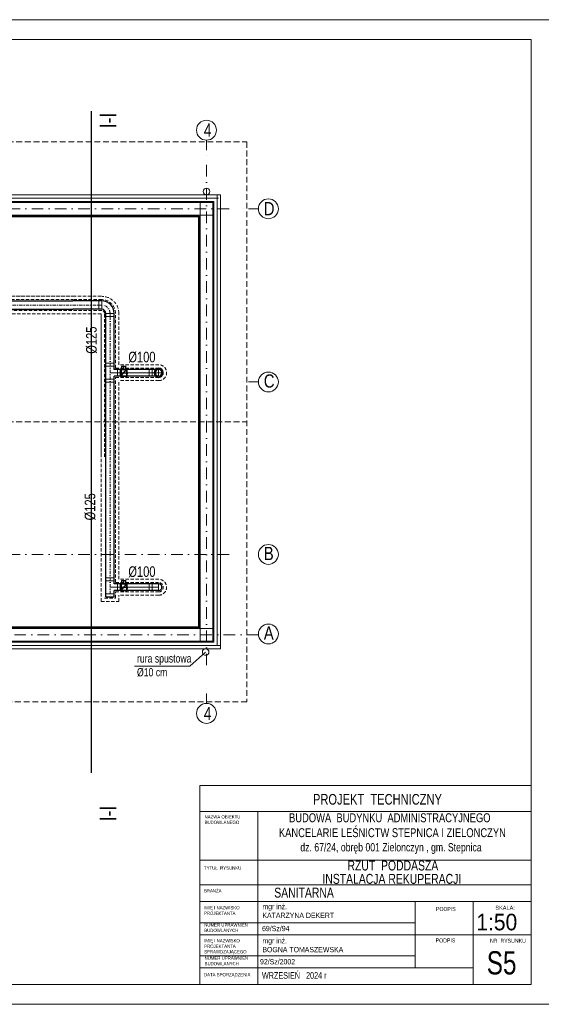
# Model space of a CAD drawing. Header units: inches. Extents: x 67073 to 287261, y -76160 to 48412.
# Tile 107 of 117: x 88628 to 89416, y -42402 to -40917. Entities that reach past the tile are written whole.
import ezdxf
from ezdxf.enums import TextEntityAlignment as Align

# ---------------------------------------------------------------- set-up
doc = ezdxf.new("R2010")
doc.units = ezdxf.units.IN
doc.header["$MEASUREMENT"] = 0
for name, pattern in [('DASHDOT', [1, 0.5, -0.25, 0, -0.25]), ('DASHED', [0.75, 0.5, -0.25]), ('HIDDEN', [0.375, 0.25, -0.125])]:
    doc.linetypes.add(name, pattern=pattern)
for name, color, linetype in [('## 00 TABELKA -OPISY', 7, 'Continuous'), ('## 08 Nawiew', 1, 'Continuous'), ('## 08 Wywiew', 5, 'Continuous'), ('p--opisy dodatkowe', 33, 'Continuous'), ('p--podpis rysunku', 7, 'Continuous'), ('Wywiew', 1, 'Continuous')]:
    doc.layers.add(name, color=color, linetype=linetype)
for name, color, linetype, lineweight in [('## 08 CENTRALA REKUP', 204, 'Continuous', 25), ('## 08 WENTYL IZOLACJA', 4, 'DASHED', 18), ('001 WENT NAWIEW', 1, 'Continuous', 25), ('A--tabelka rysunku', 7, 'Continuous', 0), ('p-- ocieplenie-w.zew', 77, 'Continuous', 0), ('p--dach', 2, 'Continuous', 30), ('p--dach-rura spustowa', 2, 'Continuous', 0), ('p--osie konstr', 1, 'DASHDOT', 15), ('p--osie konstr.-NR', 1, 'DASHDOT', 15), ('p--płyta GK', 2, 'Continuous', 0), ('p--ściana szkielet', 3, 'Continuous', 0)]:
    doc.layers.add(name, color=color, linetype=linetype, lineweight=lineweight)
doc.styles.add('1-50', font='arial.ttf', dxfattribs={"width": 0.75, "height": 12.5})
doc.styles.add('1-500', font='arial.ttf', dxfattribs={"width": 0.75, "height": 1.25})
doc.styles.add('Arial narrow', font='arial.ttf', dxfattribs={"width": 0.75})
doc.styles.get("Standard").update_dxf_attribs({"font": 'ARIAL.TTF', "width": 0.75})
doc.linetypes.add('BATTING', pattern='A,0.0001,-0.1,[134,ltypeshp.shx,S=0.1,R=0,X=-0.1,Y=0],-0.2,[134,ltypeshp.shx,S=0.1,R=180,X=0.1,Y=0],-0.1', length=0.4001)

# ---------------------------------------------------------------- blocks, each defined once
blk = doc.blocks.new('A$C670D1017')
at = {"layer": '001 WENT NAWIEW'}
for p, q in [((1.4, 15.4375, 151.8), (8.6, 15.4375, 151.8)), ((2, 10.4375, 151.8), (2, 15.4375, 151.8)), ((5, 9.9375, 151.8), (5, 15.9375, 151.8)), ((8, 10.4375, 151.8), (8, 15.4375, 151.8)), ((0, 0.4375, 151.8), (0, 10.4375, 151.8)), ((0, 5.4375, 151.8), (10, 5.4375, 151.8)), ((0, 0.4375, 151.8), (9.125, 0.4375, 151.8)), ((0.875, 10.4375, 151.8), (0.875, 0.4375, 151.8)), ((0.875, 10.4375, 151.8), (9.125, 10.4375, 151.8)), ((1.5, 1.0625, 151.8), (8.5, 9.8125, 151.8)), ((9.125, 10.4375, 151.8), (9.125, 0.4375, 151.8)), ((10, 0.4375, 151.8), (10, 10.4375, 151.8))]:
    blk.add_line(p, q, dxfattribs=at)
blk.add_circle((5, 5.4375, 151.8), 0.625, dxfattribs=at)
for centre, start, end in [((0.4375, 10.4375, 151.8), 0, 180), ((0.4375, 0.4375, 151.8), 180, 0), ((9.5625, 10.4375, 151.8), 0, 180), ((9.5625, 0.4375, 151.8), 180, 0)]:
    blk.add_arc(centre, 0.4375, start, end, dxfattribs=at)
for p in [(0, 4.1875, 151.8), (0, 4.1875, 151.8), (10, 4.1875, 151.8), (10, 4.1875)]:
    blk.add_point(p, dxfattribs=at)

msp = doc.modelspace()

# ---------------------------------------------------------------- linework, layer by layer
at = {"layer": '## 08 Nawiew', "lineweight": 30}
for p, q in [((87910.291, -41341.384), (88708.606, -41341.384)), ((88752.158, -41341.384), (88708.606, -41341.384)), ((88332.569, -41353.884), (88708.606, -41353.884)), ((88752.158, -41353.884), (88708.606, -41353.884)), ((88758.408, -41364.634), (88758.408, -41360.134)), ((88758.408, -41787.453), (88758.408, -41364.634)), ((88770.908, -41364.634), (88770.908, -41360.134)), ((88770.908, -41444.585), (88770.908, -41364.634)), ((88780.658, -41444.585), (88770.908, -41444.585)), ((88838.075, -41444.585), (88770.908, -41444.585)), ((88780.658, -41444.585), (88770.908, -41444.585)), ((88838.075, -41444.585), (88813.199, -41444.585)), ((88780.658, -41454.585), (88770.908, -41454.585)), ((88838.075, -41454.585), (88770.908, -41454.585)), ((88780.658, -41454.585), (88770.908, -41454.585)), ((88770.908, -41478.651), (88770.908, -41454.585)), ((88770.908, -41521.332), (88770.908, -41454.585)), ((88770.908, -41768.203), (88770.908, -41454.585)), ((88838.075, -41454.585), (88813.199, -41454.585)), ((88780.658, -41768.203), (88770.908, -41768.203)), ((88838.075, -41768.203), (88770.908, -41768.203)), ((88780.658, -41768.203), (88770.908, -41768.203)), ((88838.075, -41768.203), (88813.199, -41768.203)), ((88758.408, -41787.453), (88770.908, -41787.453)), ((88770.908, -41787.453), (88770.908, -41778.203)), ((88770.908, -41784.703), (88770.908, -41778.203)), ((88780.658, -41778.203), (88770.908, -41778.203)), ((88838.075, -41778.203), (88770.908, -41778.203)), ((88780.658, -41778.203), (88770.908, -41778.203)), ((88838.075, -41778.203), (88813.199, -41778.203))]:
    msp.add_line(p, q, dxfattribs=at)
at = {"layer": '## 08 Nawiew', "lineweight": 5}
for p, q in [((88747.658, -41341.384), (88747.658, -41353.884)), ((88752.158, -41341.384), (88752.158, -41353.884)), ((88758.408, -41360.134), (88770.908, -41360.134)), ((88758.408, -41364.634), (88770.908, -41364.634)), ((88758.408, -41435.335), (88770.908, -41435.335)), ((88758.408, -41439.835), (88770.908, -41439.835)), ((88776.158, -41454.585), (88776.158, -41444.585)), ((88776.158, -41454.585), (88776.158, -41444.585)), ((88780.658, -41454.585), (88780.658, -41444.585)), ((88780.658, -41454.585), (88780.658, -41444.585)), ((88823.575, -41454.585), (88823.575, -41444.585)), ((88828.075, -41454.585), (88828.075, -41444.585)), ((88838.075, -41454.585), (88838.075, -41444.585)), ((88758.408, -41459.335), (88770.908, -41459.335)), ((88770.908, -41461.085), (88770.908, -41454.585)), ((88758.408, -41463.835), (88770.908, -41463.835)), ((88758.408, -41758.953), (88770.908, -41758.953)), ((88758.408, -41763.453), (88770.908, -41763.453)), ((88776.158, -41778.203), (88776.158, -41768.203)), ((88776.158, -41778.203), (88776.158, -41768.203)), ((88780.658, -41778.203), (88780.658, -41768.203)), ((88780.658, -41778.203), (88780.658, -41768.203)), ((88823.575, -41778.203), (88823.575, -41768.203)), ((88828.075, -41778.203), (88828.075, -41768.203)), ((88838.075, -41778.203), (88838.075, -41768.203)), ((88758.408, -41782.953), (88770.908, -41782.953))]:
    msp.add_line(p, q, dxfattribs=at)
at = {"layer": '## 08 Nawiew', "color": 1, "linetype": 'Continuous', "lineweight": 15, "ltscale": 10}
for p, q in [((88752.158, -41341.384), (88748.158, -41341.384)), ((88752.158, -41353.884), (88752.158, -41341.384)), ((88752.158, -41347.634), (88748.158, -41347.634)), ((88752.158, -41353.884), (88748.158, -41353.884)), ((88770.908, -41360.134), (88758.408, -41360.134)), ((88764.658, -41364.634), (88764.658, -41360.134))]:
    msp.add_line(p, q, dxfattribs=at)
at = {"layer": '## 08 Nawiew', "color": 250, "linetype": 'DASHDOT', "lineweight": 15, "ltscale": 10}
for p, q in [((87910.291, -41347.634), (88752.158, -41347.634)), ((88764.658, -41364.634), (88764.658, -41787.453)), ((88838.075, -41449.585), (88764.658, -41449.585)), ((88764.658, -41449.585), (88838.075, -41449.585)), ((88838.075, -41773.203), (88764.658, -41773.203)), ((88764.658, -41773.203), (88838.075, -41773.203))]:
    msp.add_line(p, q, dxfattribs=at)
at = {"layer": '## 08 Nawiew', "color": 1, "lineweight": 5}
msp.add_line((88838.054, -41454.585), (88838.054, -41444.585), dxfattribs=at)
msp.add_line((88838.054, -41454.585), (88838.054, -41444.585), dxfattribs=at)
at = {"layer": '## 08 Nawiew', "lineweight": 30}
for centre, radius, start, end in [((88752.158, -41360.134), 18.75, 0, 90), ((88752.158, -41360.134), 6.25, 0, 90), ((88838.054, -41449.585), 7, 90, 270), ((88838.054, -41449.585), 7, 0, 180), ((88838.054, -41449.585), 7, 90, 270), ((88838.054, -41449.585), 7, 0, 180), ((88838.054, -41449.585), 5, 90, 270), ((88838.054, -41449.585), 5, 0, 180), ((88838.054, -41449.585), 5, 0, 180), ((88838.054, -41449.585), 5, 0, 180), ((88838.054, -41449.585), 5, 0, 180), ((88838.054, -41449.585), 5, 90, 270), ((88838.054, -41449.585), 5, 0, 180), ((88838.054, -41449.585), 5, 0, 180), ((88838.054, -41449.585), 5, 0, 180), ((88838.054, -41449.585), 5, 0, 180), ((88838.054, -41449.585), 7, 270, 90), ((88838.054, -41449.585), 7, 270, 90), ((88838.054, -41449.585), 5, 270, 90), ((88838.054, -41449.585), 5, 270, 90), ((88838.075, -41449.585), 5, 270, 90), ((88838.054, -41449.585), 7, 180, 0), ((88838.054, -41449.585), 7, 180, 0), ((88838.054, -41449.585), 5, 180, 0), ((88838.054, -41449.585), 5, 180, 0), ((88838.054, -41449.585), 5, 180, 0), ((88838.054, -41449.585), 5, 180, 0), ((88838.054, -41449.585), 5, 180, 0), ((88838.054, -41449.585), 5, 180, 0), ((88838.054, -41449.585), 5, 180, 0), ((88838.054, -41449.585), 5, 180, 0), ((88838.075, -41773.203), 5, 270, 90)]:
    msp.add_arc(centre, radius, start, end, dxfattribs=at)
at = {"layer": '## 08 Nawiew', "color": 250, "linetype": 'DASHDOT', "lineweight": 15, "ltscale": 10}
msp.add_arc((88752.158, -41360.134), 12.5, 0, 90, dxfattribs=at)
at = {"layer": '## 08 WENTYL IZOLACJA', "color": 4, "lineweight": 5, "ltscale": 10}
for p, q in [((87910.291, -41334.384), (88708.606, -41334.384)), ((88053.811, -41334.384), (88708.606, -41334.384)), ((88708.606, -41334.384), (88752.158, -41334.384)), ((88708.606, -41334.384), (88752.158, -41334.384)), ((88339.569, -41360.884), (88708.606, -41360.884)), ((88708.606, -41360.884), (88751.408, -41360.884)), ((88751.408, -41574.648), (88751.408, -41360.884)), ((88751.408, -41794.453), (88751.408, -41360.884)), ((88777.908, -41437.585), (88777.908, -41360.134)), ((88838.075, -41437.585), (88777.908, -41437.585)), ((88838.075, -41461.585), (88777.908, -41461.585)), ((88777.908, -41761.203), (88777.908, -41461.585)), ((88838.075, -41761.203), (88777.908, -41761.203)), ((88777.908, -41794.453), (88777.908, -41785.203)), ((88838.075, -41785.203), (88777.908, -41785.203)), ((88751.408, -41794.453), (88777.908, -41794.453))]:
    msp.add_line(p, q, dxfattribs=at)
at = {"layer": '## 08 WENTYL IZOLACJA', "color": 6, "lineweight": 5, "ltscale": 10}
for p, q in [((87910.291, -41339.384), (88708.606, -41339.384)), ((88752.158, -41339.384), (88708.606, -41339.384)), ((88334.569, -41355.884), (88708.606, -41355.884)), ((88752.158, -41355.884), (88708.606, -41355.884)), ((88756.408, -41576.501), (88756.408, -41360.134)), ((88772.908, -41442.585), (88772.908, -41360.134)), ((88838.075, -41442.585), (88772.908, -41442.585)), ((88838.075, -41456.585), (88772.908, -41456.585)), ((88772.908, -41766.203), (88772.908, -41456.585)), ((88838.075, -41766.203), (88772.908, -41766.203)), ((88772.908, -41789.453), (88772.908, -41780.203)), ((88838.075, -41780.203), (88772.908, -41780.203)), ((88756.408, -41789.453), (88772.908, -41789.453))]:
    msp.add_line(p, q, dxfattribs=at)
at = {"layer": '## 08 WENTYL IZOLACJA', "color": 4, "lineweight": 5, "ltscale": 10}
for centre, radius, start in [((88752.158, -41360.134), 25.75, 0), ((88838.075, -41449.585), 12, 270), ((88838.075, -41773.203), 12, 270)]:
    msp.add_arc(centre, radius, start, 90, dxfattribs=at)
at = {"layer": '## 08 WENTYL IZOLACJA', "color": 6, "lineweight": 5, "ltscale": 10}
for centre, radius, start in [((88752.158, -41360.134), 20.75, 0), ((88752.158, -41360.134), 4.25, 0), ((88838.075, -41449.585), 7, 270), ((88838.075, -41773.203), 7, 270)]:
    msp.add_arc(centre, radius, start, 90, dxfattribs=at)
at = {"layer": '## 08 Wywiew', "color": 1, "lineweight": 5}
for p, q in [((88838.054, -41444.585), (88838.054, -41454.585)), ((88838.054, -41444.585), (88838.054, -41454.585)), ((88843.054, -41449.585), (88833.054, -41449.585)), ((88843.054, -41449.585), (88833.054, -41449.585))]:
    msp.add_line(p, q, dxfattribs=at)
at = {"linetype": 'Continuous', "lineweight": 18}
for points in [[(87330.462, -42402.179), (89430.462, -42402.179), (89430.462, -40917.179), (87330.462, -40917.179)], [(87491.09, -42372.179), (89400.462, -42372.179), (89400.462, -40947.179), (87491.09, -40947.179)]]:
    msp.add_lwpolyline(points, close=True, dxfattribs=at)
at = {"layer": 'A--tabelka rysunku', "linetype": 'Continuous'}
for p, q in [((89400.462, -42072.179), (88900.462, -42072.179)), ((89400.462, -42111.241), (88900.462, -42111.241)), ((88987.962, -42111.241), (88987.962, -42372.179)), ((89400.462, -42184.679), (88900.462, -42184.679)), ((89400.462, -42184.679), (88900.462, -42184.679)), ((89400.462, -42222.179), (88900.462, -42222.179)), ((89400.462, -42247.179), (88900.462, -42247.179)), ((89225.462, -42347.179), (89225.462, -42247.179)), ((89312.962, -42372.179), (89312.962, -42247.179)), ((89225.462, -42279.179), (88900.462, -42279.179)), ((89312.962, -42297.179), (88900.462, -42297.179)), ((89312.962, -42297.179), (89400.462, -42297.179)), ((89225.462, -42329.179), (88900.462, -42329.179)), ((89312.962, -42347.179), (88900.462, -42347.179))]:
    msp.add_line(p, q, dxfattribs=at)
msp.add_lwpolyline([(88900.462, -42372.179), (89400.462, -42372.179), (89400.462, -42072.179), (88900.462, -42072.179)], close=True, dxfattribs=at)
at = {"layer": 'p-- ocieplenie-w.zew', "color": 251, "linetype": 'BATTING', "ltscale": 2}
for p, q in [((88440.575, -41186.444), (88928.225, -41186.444)), ((88926.225, -41272.594), (88926.225, -41181.444)), ((88926.225, -41585.194), (88926.225, -41202.389)), ((88926.225, -41859.844), (88926.225, -41523.644)), ((88931.225, -41860.844), (88525.995, -41860.844))]:
    msp.add_line(p, q, dxfattribs=at)
at = {"layer": 'p--dach', "color": 251, "linetype": 'HIDDEN', "lineweight": 20, "ltscale": 35}
msp.add_line((87691.225, -41523.644), (88971.225, -41523.644), dxfattribs=at)
msp.add_lwpolyline([(87691.225, -41101.444), (88971.225, -41101.444), (88971.225, -41945.844), (87691.225, -41945.844)], close=True, dxfattribs=at)
at = {"layer": 'p--dach-rura spustowa', "color": 251, "linetype": 'Continuous', "lineweight": 0, "ltscale": 75}
for centre in [(88910.275, -41176.444), (88909.025, -41870.844)]:
    msp.add_circle(centre, 5, dxfattribs=at)
at = {"layer": 'p--opisy dodatkowe', "color": 251, "lineweight": 5}
msp.add_lwpolyline([(88801.598, -41892.033), (88885.374, -41892.033), (88909.025, -41870.844)], dxfattribs=at)
at = {"layer": 'p--osie konstr', "color": 251, "linetype": 'DASHDOT', "ltscale": 35}
for p, q in [((88910.275, -41890.844), (88910.275, -41131.444)), ((87698.71, -41202.389), (88949.025, -41202.389)), ((87698.71, -41723.634), (88949.025, -41723.634)), ((88988.791, -41844.894), (87706.225, -41844.894))]:
    msp.add_line(p, q, dxfattribs=at)
at = {"layer": 'p--osie konstr.-NR', "color": 251, "linetype": 'DASHDOT', "ltscale": 30}
for p, q in [((88910.275, -41098.845), (88910.275, -41123.845)), ((88988.739, -41202.394), (88963.739, -41202.394)), ((88988.739, -41463.544), (88963.739, -41463.544)), ((88910.275, -41948.442), (88910.275, -41923.442))]:
    msp.add_line(p, q, dxfattribs=at)
at = {"layer": 'p--osie konstr.-NR', "color": 251, "linetype": 'Continuous', "ltscale": 35}
for centre in [(88910.275, -41083.845), (89003.739, -41202.394), (89003.739, -41463.544), (89003.739, -41723.644), (89003.739, -41843.644), (88910.275, -41963.442)]:
    msp.add_circle(centre, 15, dxfattribs=at)
at = {"layer": 'p--podpis rysunku'}
msp.add_line((88736.32, -41055.287), (88736.32, -42053.137), dxfattribs=at)
at = {"layer": 'p--płyta GK', "color": 251, "ltscale": 35}
for p, q in [((88553.725, -41213.344), (88899.325, -41213.344)), ((88554.975, -41214.594), (88898.075, -41214.594)), ((88898.075, -41379.594), (88898.075, -41214.594)), ((88898.075, -41582.194), (88898.075, -41214.594)), ((88898.075, -41269.594), (88898.075, -41214.594)), ((88899.325, -41380.844), (88899.325, -41213.344)), ((88899.325, -41582.194), (88899.325, -41213.344)), ((88899.325, -41269.594), (88899.325, -41213.344)), ((88898.075, -41832.694), (88898.075, -41523.644)), ((88898.075, -41832.694), (88898.075, -41523.644)), ((88899.325, -41833.944), (88899.325, -41523.644)), ((88900.525, -41833.944), (88553.725, -41833.944)), ((88900.525, -41832.694), (88554.975, -41832.694)), ((88801.529, -41832.694), (88898.084, -41832.694)), ((88899.325, -41833.944), (88801.529, -41833.944))]:
    msp.add_line(p, q, dxfattribs=at)
at = {"layer": 'p--ściana szkielet', "color": 251, "ltscale": 2}
for p, q in [((88440.575, -41181.444), (88931.225, -41181.444)), ((88440.575, -41191.444), (88921.225, -41191.444)), ((88443.575, -41192.644), (88920.025, -41192.644)), ((88900.525, -41269.594), (88900.525, -41192.644)), ((88900.525, -41269.594), (88900.525, -41192.644)), ((88920.025, -41272.594), (88920.025, -41192.644)), ((88921.225, -41272.594), (88921.225, -41191.444)), ((88931.225, -41272.594), (88931.225, -41181.444)), ((88921.225, -41585.194), (88921.225, -41202.389)), ((88931.225, -41585.194), (88931.225, -41202.389)), ((88443.575, -41212.144), (88920.025, -41212.144)), ((88900.525, -41582.194), (88900.525, -41212.144)), ((88900.525, -41582.194), (88900.525, -41212.144)), ((88920.025, -41585.194), (88920.025, -41212.144)), ((88900.525, -41835.144), (88900.525, -41523.644)), ((88900.525, -41854.644), (88900.525, -41523.644)), ((88920.025, -41854.644), (88920.025, -41523.644)), ((88921.225, -41855.844), (88921.225, -41523.644)), ((88931.225, -41865.844), (88931.225, -41523.644)), ((88900.525, -41835.144), (88533.025, -41835.144)), ((88900.525, -41835.144), (88533.025, -41835.144)), ((88900.525, -41835.144), (88801.529, -41835.144)), ((88920.025, -41835.144), (88801.529, -41835.144)), ((88921.225, -41855.844), (88531.825, -41855.844)), ((88900.525, -41854.644), (88533.025, -41854.644)), ((88921.225, -41855.844), (88798.529, -41855.844)), ((88920.025, -41854.644), (88801.529, -41854.644)), ((88931.225, -41865.844), (88521.825, -41865.844)), ((88931.225, -41865.844), (88798.529, -41865.844))]:
    msp.add_line(p, q, dxfattribs=at)

# ---------------------------------------------------------------- block references
at = {"layer": '## 08 CENTRALA REKUP', "linetype": 'Continuous', "lineweight": 18, "rotation": 360}
for p in [(88780.658, -41455.022, -151.8), (88780.658, -41778.64, -151.8)]:
    msp.add_blockref('A$C670D1017', p, dxfattribs=at)

# ---------------------------------------------------------------- texts
at = {"layer": '## 00 TABELKA -OPISY', "ltscale": 35, "char_height": 15, "attachment_point": 2, "style": 'Arial narrow'}
for s, insert, width in [('RZUT  PODDASZA', (89191.639, -42185.314), 589.37616), ('INSTALACJA REKUPERACJI', (89190.013, -42205.475), 589.37616), ('SANITARNA', (89057.546, -42226.252), 627.98218)]:
    msp.add_mtext(s, dxfattribs=dict(at, insert=insert, width=width))
at = {"layer": '## 00 TABELKA -OPISY', "char_height": 8, "width": 277.17637, "attachment_point": 1}
for s, insert in [('\\W0.75;mgr inż.\\PKATARZYNA DEKERT', (88994.675, -42250.701)), ('\\W0.75;mgr inż.\\PBOGNA TOMASZEWSKA', (88994.675, -42302.293))]:
    msp.add_mtext(s, dxfattribs=dict(at, insert=insert))
at = {"layer": '## 00 TABELKA -OPISY', "attachment_point": 1, "style": 'Arial narrow'}
for s, insert, char_height, width in [('\\P69/Sz/94', (88994.176, -42270.534), 8, 277.17637), ('92/Sz/2002', (88991.08, -42333.934), 8, 219.89178), ('WRZESIEŃ   2024 r', (88993.965, -42353.606), 10, 277.17637)]:
    msp.add_mtext(s, dxfattribs=dict(at, insert=insert, char_height=char_height, width=width))
at = {"layer": 'A--tabelka rysunku', "style": 'Arial narrow'}
msp.add_text('SKALA:', height=6, dxfattribs=at).set_placement((89346.322, -42253.513), align=Align.TOP_LEFT)
at = {"layer": 'A--tabelka rysunku', "style": 'Arial narrow', "width": 0.908571}
msp.add_text('1:50', height=25, dxfattribs=at).set_placement((89317.586, -42265.614), align=Align.TOP_LEFT)
at = {"layer": 'A--tabelka rysunku', "ltscale": 35, "insert": (89168.368, -42084.967), "char_height": 16, "width": 627.98218, "attachment_point": 2, "style": 'Arial narrow'}
msp.add_mtext('PROJEKT  TECHNICZNY', dxfattribs=at)
at = {"layer": 'A--tabelka rysunku'}
for s, insert, char_height, width, attachment_point, style in [('{\\H0.75x;BUDOWA  BUDYNKU  ADMINISTRACYJNEGO\\P  KANCELARIE LEŚNICTW STEPNICA I ZIELONCZYN\\P\\H0.9259x; dz. 67/24, obręb 001 Zielonczyn , gm. Stepnica}', (89186.971, -42114.075), 18, 597.29156, 2, '1-500'), ('NAZWA OBIEKTU\\PBUDOWLANEGO', (88907.387, -42116.916), 5, 277.17637, 1, 'Arial narrow'), ('TYTUŁ  RYSUNKU', (88906.481, -42193.947), 5, 277.17637, 1, 'Arial narrow'), ('BRANŻA', (88906.481, -42228.454), 5, 277.17637, 1, 'Arial narrow'), ('IMIĘ I NAZWISKO \\PPROJEKTANTA', (88906.481, -42254.062), 5, 277.17637, 1, 'Arial narrow'), ('PODPIS ', (89256.814, -42255.398), 6, 277.17637, 1, 'Arial narrow'), ('NUMER UPRAWNIEŃ \\PBUDOWLANYCH', (88906.926, -42279.925), 5, 277.17637, 1, 'Arial narrow'), ('IMIĘ I NAZWISKO \\PPROJEKTANTA\\PSPRAWDZAJĄCEGO', (88906.765, -42303.791), 5, 277.17637, 1, 'Arial narrow'), ('PODPIS  ', (89256.246, -42302.852), 6, 277.17637, 1, 'Arial narrow'), ('NR  RYSUNKU', (89338.308, -42303.39), 6, 72.14614, 1, 'Arial narrow'), ('S5', (89333.332, -42322.114), 35, 65.0967, 1, 'Arial narrow'), ('NUMER UPRAWNIEŃ \\PBUDOWLANYCH', (88907.446, -42329.942), 5, 277.17637, 1, 'Arial narrow'), ('DATA SPORZĄDZENIA', (88906.481, -42355.003), 5, 277.17637, 1, 'Arial narrow')]:
    msp.add_mtext(s, dxfattribs=dict(at, insert=insert, char_height=char_height, width=width, attachment_point=attachment_point, style=style))
at = {"layer": 'p--opisy dodatkowe', "color": 251, "insert": (88805.368, -41874.25), "char_height": 12.5, "width": 177.1707, "attachment_point": 1, "style": '1-50'}
msp.add_mtext('rura spustowa\\P%%c10 cm', dxfattribs=at)
at = {"layer": 'p--osie konstr.-NR', "color": 251, "linetype": 'Continuous', "ltscale": 35, "char_height": 20, "width": 63.5564}
for s, insert, attachment_point in [('4', (88906.234, -41093.737), 7), ('{\\W0.8;D}', (88996.824, -41192.159), 1), ('{\\W0.8;C}', (88996.824, -41452.129), 1), ('{\\W0.8;B}', (88996.824, -41712.229), 1), ('\\W0.8;A', (88996.824, -41832.229), 1), ('4', (88906.234, -41953.55), 1)]:
    msp.add_mtext(s, dxfattribs=dict(at, insert=insert, attachment_point=attachment_point))
at = {"layer": 'p--podpis rysunku', "char_height": 25, "width": 531.4776, "attachment_point": 1, "rotation": 90}
for insert in [(88749.065, -41095.38), (88749.065, -42140.574)]:
    msp.add_mtext('  I-I  ', dxfattribs=dict(at, insert=insert))
at = {"layer": 'Wywiew', "lineweight": 5, "char_height": 16.0002, "attachment_point": 1, "rotation": 90}
for insert in [(88728.51, -41421.033), (88726.414, -41672.342)]:
    msp.add_mtext_dynamic_manual_height_columns('%%C125', width=46.33417, gutter_width=12.5, heights=[0], dxfattribs=dict(at, insert=insert))
at = {"layer": 'Wywiew', "lineweight": 5, "char_height": 16.0002, "attachment_point": 3}
for insert in [(88833.328, -41417.953), (88833.328, -41741.571)]:
    msp.add_mtext_dynamic_manual_height_columns('%%C100', width=46.33417, gutter_width=12.5, heights=[0], dxfattribs=dict(at, insert=insert))

doc.saveas('drawing.dxf')
